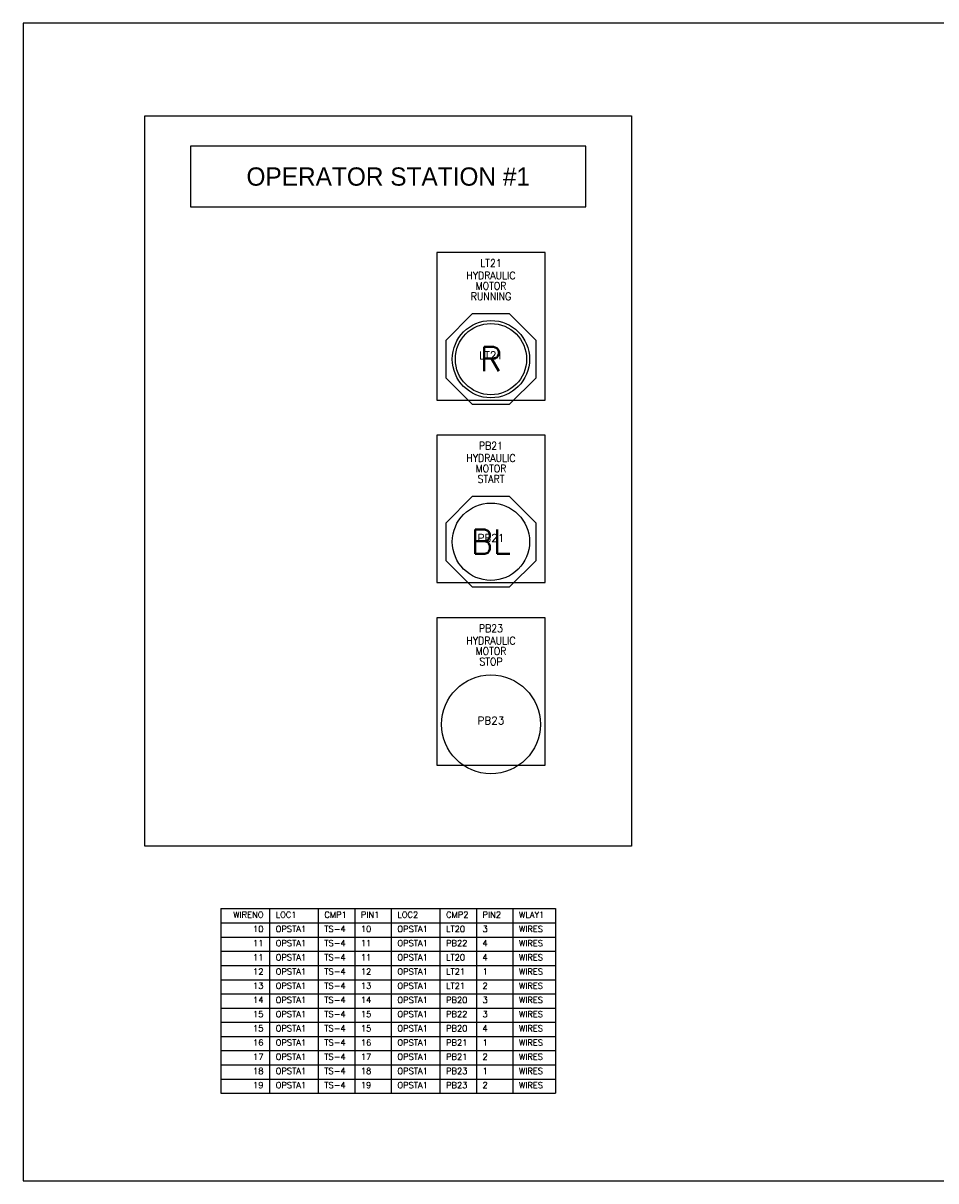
# Model space of a CAD drawing. Header units: inches. Extents: x 0 to 30, y 0 to 19.
# Tile 1 of 2: x 0 to 15, y 0 to 19. Entities that reach past the tile are written whole.
import ezdxf
from ezdxf.enums import TextEntityAlignment as Align

# ---------------------------------------------------------------- set-up
doc = ezdxf.new("R2010")
doc.units = ezdxf.units.IN
doc.header["$MEASUREMENT"] = 0
for name, color, linetype in [('MISC', 30, 'Continuous'), ('PMISC', 30, 'Continuous'), ('PNPD', 7, 'Continuous'), ('PNPG', 70, 'Continuous'), ('PNPT', 7, 'Continuous'), ('PSYMS', 7, 'Continuous'), ('PTAG', 30, 'Continuous')]:
    doc.layers.add(name, color=color, linetype=linetype)
doc.layers.add('Viewports', color=3, linetype='Continuous', plot=False)
doc.styles.add('LEGACY', font='romans.shx')
doc.styles.add('WD', font='romans.shx')

# ---------------------------------------------------------------- blocks, each defined once
blk = doc.blocks.new('ABLT3R')
for p, q in [((-0.307, 0.742), (-0.742, 0.307)), ((0.307, 0.742), (-0.307, 0.742)), ((0.742, 0.307), (0.307, 0.742)), ((-0.742, 0.307), (-0.742, -0.307)), ((0.742, -0.307), (0.742, 0.307)), ((-0.742, -0.307), (-0.307, -0.742)), ((0.307, -0.742), (0.742, -0.307)), ((-0.307, -0.742), (0.307, -0.742))]:
    blk.add_line(p, q)
for radius in [0.635, 0.585]:
    blk.add_circle((0, 0), radius)
at = {"style": 'LEGACY'}
blk.add_text('R', height=0.4, dxfattribs=at).set_placement((0, 0), align=Align.MIDDLE)
blk = doc.blocks.new('ABPB3M')
blk.add_circle((0, 0), 0.812)
blk = doc.blocks.new('NPAB8TJ')
for p, q in [((0.891, 1.75), (-0.891, 1.75)), ((-0.891, 1.75), (-0.891, -0.672)), ((0.891, -0.672), (0.891, 1.75)), ((-0.891, -0.672), (0.891, -0.672))]:
    blk.add_line(p, q)
at = {"style": 'WD'}
for tag, height, width, flags, p in [('P_TAG1', 0.125, 0.9, 8, (0, 1.515)), ('DESC1', 0.125, 0.9, 8, (0, 1.312)), ('DESC2', 0.125, 0.9, 8, (0.001, 1.141)), ('DESC3', 0.125, 0.9, 8, (0.001, 0.969)), ('ASSYCODE', 0.01, 0.9, 9, (0.328, 1.094)), ('MFG', 0.01, 0.9, 9, (0.328, 1.125)), ('CAT', 0.01, 0.9, 9, (0.328, 1.109)), ('POS2', 0.1, 0.7, 8, (0.001, 0.828))]:
    blk.add_attdef(tag, text='', height=height, dxfattribs=dict(at, width=width, flags=flags)).set_placement(p, align=Align.CENTER)
at = {"style": 'WD', "width": 0.7, "flags": 8}
blk.add_attdef('POS1', text='', height=0.1, dxfattribs=at).set_placement((-0.311, 0.703), align=Align.RIGHT)
blk.add_attdef('POS3', (0.314, 0.703), '', height=0.1, dxfattribs=at)
blk = doc.blocks.new('ABPB3B')
for p, q in [((-0.307, 0.742), (-0.742, 0.307)), ((0.307, 0.742), (-0.307, 0.742)), ((0.742, 0.307), (0.307, 0.742)), ((-0.742, 0.307), (-0.742, -0.307)), ((0.742, -0.307), (0.742, 0.307)), ((-0.742, -0.307), (-0.307, -0.742)), ((0.307, -0.742), (0.742, -0.307)), ((-0.307, -0.742), (0.307, -0.742))]:
    blk.add_line(p, q)
blk.add_circle((0, 0), 0.635)
at = {"style": 'WD'}
blk.add_attdef('COLOR', text='', height=0.4, dxfattribs=at).set_placement((0, 0), align=Align.MIDDLE)
blk = doc.blocks.new('*T10')
at = {"layer": 'MISC', "color": 0, "linetype": 'ByBlock', "lineweight": -2, "transparency": 16777216}
for p, q in [((0, 0), (5.5, 0)), ((0, 0), (0, -3.033)), ((0.8, 0), (0.8, -3.033)), ((1.6, 0), (1.6, -3.033)), ((2.2, 0), (2.2, -3.033)), ((2.8, 0), (2.8, -3.033)), ((3.6, 0), (3.6, -3.033)), ((4.2, 0), (4.2, -3.033)), ((4.8, 0), (4.8, -3.033)), ((5.5, 0), (5.5, -3.033)), ((0, -0.233), (5.5, -0.233)), ((0, -0.467), (5.5, -0.467)), ((0, -0.7), (5.5, -0.7)), ((0, -0.933), (5.5, -0.933)), ((0, -1.167), (5.5, -1.167)), ((0, -1.4), (5.5, -1.4)), ((0, -1.633), (5.5, -1.633)), ((0, -1.867), (5.5, -1.867)), ((0, -2.1), (5.5, -2.1)), ((0, -2.333), (5.5, -2.333)), ((0, -2.567), (5.5, -2.567)), ((0, -2.8), (5.5, -2.8)), ((0, -3.033), (5.5, -3.033))]:
    blk.add_line(p, q, dxfattribs=at)
at = {"layer": 'MISC', "color": 1, "transparency": 16777216, "char_height": 0.1, "style": 'WD'}
for s, insert, width, attachment_point in [('WIRENO', (0.7, -0.05), 0.6, 3), ('LOC1', (0.9, -0.05), 0.6, 1), ('CMP1', (1.7, -0.05), 0.4, 1), ('PIN1', (2.3, -0.05), 0.4, 1), ('LOC2', (2.9, -0.05), 0.6, 1), ('CMP2', (3.7, -0.05), 0.4, 1), ('PIN2', (4.3, -0.05), 0.4, 1), ('WLAY1', (4.9, -0.05), 0.5, 1)]:
    blk.add_mtext(s, dxfattribs=dict(at, insert=insert, width=width, attachment_point=attachment_point))
at = {"layer": 'MISC', "transparency": 16777216, "char_height": 0.1, "style": 'WD'}
for s, insert, width, attachment_point in [('10', (0.7, -0.283), 0.6, 3), ('OPSTA1', (0.9, -0.283), 0.6, 1), ('TS-4', (1.7, -0.283), 0.4, 1), ('10', (2.3, -0.283), 0.4, 1), ('OPSTA1', (2.9, -0.283), 0.6, 1), ('LT20', (3.7, -0.283), 0.4, 1), ('3', (4.3, -0.283), 0.4, 1), ('WIRES', (4.9, -0.283), 0.5, 1), ('11', (0.7, -0.517), 0.6, 3), ('OPSTA1', (0.9, -0.517), 0.6, 1), ('TS-4', (1.7, -0.517), 0.4, 1), ('11', (2.3, -0.517), 0.4, 1), ('OPSTA1', (2.9, -0.517), 0.6, 1), ('PB22', (3.7, -0.517), 0.4, 1), ('4', (4.3, -0.517), 0.4, 1), ('WIRES', (4.9, -0.517), 0.5, 1), ('11', (0.7, -0.75), 0.6, 3), ('OPSTA1', (0.9, -0.75), 0.6, 1), ('TS-4', (1.7, -0.75), 0.4, 1), ('11', (2.3, -0.75), 0.4, 1), ('OPSTA1', (2.9, -0.75), 0.6, 1), ('LT20', (3.7, -0.75), 0.4, 1), ('4', (4.3, -0.75), 0.4, 1), ('WIRES', (4.9, -0.75), 0.5, 1), ('12', (0.7, -0.983), 0.6, 3), ('OPSTA1', (0.9, -0.983), 0.6, 1), ('TS-4', (1.7, -0.983), 0.4, 1), ('12', (2.3, -0.983), 0.4, 1), ('OPSTA1', (2.9, -0.983), 0.6, 1), ('LT21', (3.7, -0.983), 0.4, 1), ('1', (4.3, -0.983), 0.4, 1), ('WIRES', (4.9, -0.983), 0.5, 1), ('13', (0.7, -1.217), 0.6, 3), ('OPSTA1', (0.9, -1.217), 0.6, 1), ('TS-4', (1.7, -1.217), 0.4, 1), ('13', (2.3, -1.217), 0.4, 1), ('OPSTA1', (2.9, -1.217), 0.6, 1), ('LT21', (3.7, -1.217), 0.4, 1), ('2', (4.3, -1.217), 0.4, 1), ('WIRES', (4.9, -1.217), 0.5, 1), ('14', (0.7, -1.45), 0.6, 3), ('OPSTA1', (0.9, -1.45), 0.6, 1), ('TS-4', (1.7, -1.45), 0.4, 1), ('14', (2.3, -1.45), 0.4, 1), ('OPSTA1', (2.9, -1.45), 0.6, 1), ('PB20', (3.7, -1.45), 0.4, 1), ('3', (4.3, -1.45), 0.4, 1), ('WIRES', (4.9, -1.45), 0.5, 1), ('15', (0.7, -1.683), 0.6, 3), ('OPSTA1', (0.9, -1.683), 0.6, 1), ('TS-4', (1.7, -1.683), 0.4, 1), ('15', (2.3, -1.683), 0.4, 1), ('OPSTA1', (2.9, -1.683), 0.6, 1), ('PB22', (3.7, -1.683), 0.4, 1), ('3', (4.3, -1.683), 0.4, 1), ('WIRES', (4.9, -1.683), 0.5, 1), ('15', (0.7, -1.917), 0.6, 3), ('OPSTA1', (0.9, -1.917), 0.6, 1), ('TS-4', (1.7, -1.917), 0.4, 1), ('15', (2.3, -1.917), 0.4, 1), ('OPSTA1', (2.9, -1.917), 0.6, 1), ('PB20', (3.7, -1.917), 0.4, 1), ('4', (4.3, -1.917), 0.4, 1), ('WIRES', (4.9, -1.917), 0.5, 1), ('16', (0.7, -2.15), 0.6, 3), ('OPSTA1', (0.9, -2.15), 0.6, 1), ('TS-4', (1.7, -2.15), 0.4, 1), ('16', (2.3, -2.15), 0.4, 1), ('OPSTA1', (2.9, -2.15), 0.6, 1), ('PB21', (3.7, -2.15), 0.4, 1), ('1', (4.3, -2.15), 0.4, 1), ('WIRES', (4.9, -2.15), 0.5, 1), ('17', (0.7, -2.383), 0.6, 3), ('OPSTA1', (0.9, -2.383), 0.6, 1), ('TS-4', (1.7, -2.383), 0.4, 1), ('17', (2.3, -2.383), 0.4, 1), ('OPSTA1', (2.9, -2.383), 0.6, 1), ('PB21', (3.7, -2.383), 0.4, 1), ('2', (4.3, -2.383), 0.4, 1), ('WIRES', (4.9, -2.383), 0.5, 1), ('18', (0.7, -2.617), 0.6, 3), ('OPSTA1', (0.9, -2.617), 0.6, 1), ('TS-4', (1.7, -2.617), 0.4, 1), ('18', (2.3, -2.617), 0.4, 1), ('OPSTA1', (2.9, -2.617), 0.6, 1), ('PB23', (3.7, -2.617), 0.4, 1), ('1', (4.3, -2.617), 0.4, 1), ('WIRES', (4.9, -2.617), 0.5, 1), ('19', (0.7, -2.85), 0.6, 3), ('OPSTA1', (0.9, -2.85), 0.6, 1), ('TS-4', (1.7, -2.85), 0.4, 1), ('19', (2.3, -2.85), 0.4, 1), ('OPSTA1', (2.9, -2.85), 0.6, 1), ('PB23', (3.7, -2.85), 0.4, 1), ('2', (4.3, -2.85), 0.4, 1), ('WIRES', (4.9, -2.85), 0.5, 1)]:
    blk.add_mtext(s, dxfattribs=dict(at, insert=insert, width=width, attachment_point=attachment_point))

msp = doc.modelspace()

# ---------------------------------------------------------------- linework, layer by layer
at = {"layer": 'PSYMS'}
for p, q in [((2, 17.5), (10, 17.5)), ((2, 5.5), (2, 17.5)), ((10, 17.5), (10, 5.5)), ((2.75, 17), (2.75, 16)), ((9.25, 17), (2.75, 17)), ((9.25, 16), (9.25, 17)), ((2.75, 16), (9.25, 16)), ((10, 5.5), (2, 5.5))]:
    msp.add_line(p, q, dxfattribs=at)
at = {"layer": 'Viewports'}
msp.add_lwpolyline([(0, 0), (30, 0), (30, 19.02), (0, 19.02)], close=True, dxfattribs=at)

# ---------------------------------------------------------------- block references
msp.add_blockref('*T10', (3.25, 4.472))
at = {"layer": 'PNPG'}
ref = msp.add_blockref('NPAB8TJ', (7.688, 13.5), dxfattribs=at)
ref.add_attrib('P_TAG1', 'LT21', dxfattribs={"layer": 'PNPT', "height": 0.125, "style": 'WD', "width": 0.9, "flags": 8}).set_placement((7.688, 15.015), align=Align.CENTER)
ref.add_attrib('DESC1', 'HYDRAULIC', dxfattribs={"layer": 'PNPD', "height": 0.125, "style": 'WD', "width": 0.9, "flags": 8}).set_placement((7.688, 14.812), align=Align.CENTER)
ref.add_attrib('DESC2', 'MOTOR', dxfattribs={"layer": 'PNPD', "height": 0.125, "style": 'WD', "width": 0.9, "flags": 8}).set_placement((7.689, 14.641), align=Align.CENTER)
ref.add_attrib('DESC3', 'RUNNING', dxfattribs={"layer": 'PNPD', "height": 0.125, "style": 'WD', "width": 0.9, "flags": 8}).set_placement((7.689, 14.469), align=Align.CENTER)
ref = msp.add_blockref('NPAB8TJ', (7.688, 10.5), dxfattribs=at)
ref.add_attrib('P_TAG1', 'PB21', dxfattribs={"layer": 'PNPT', "height": 0.125, "style": 'WD', "width": 0.9, "flags": 8}).set_placement((7.688, 12.015), align=Align.CENTER)
ref.add_attrib('DESC1', 'HYDRAULIC', dxfattribs={"layer": 'PNPD', "height": 0.125, "style": 'WD', "width": 0.9, "flags": 8}).set_placement((7.688, 11.812), align=Align.CENTER)
ref.add_attrib('DESC2', 'MOTOR', dxfattribs={"layer": 'PNPD', "height": 0.125, "style": 'WD', "width": 0.9, "flags": 8}).set_placement((7.689, 11.641), align=Align.CENTER)
ref.add_attrib('DESC3', 'START', dxfattribs={"layer": 'PNPD', "height": 0.125, "style": 'WD', "width": 0.9, "flags": 8}).set_placement((7.689, 11.469), align=Align.CENTER)
ref = msp.add_blockref('NPAB8TJ', (7.688, 7.5), dxfattribs=at)
ref.add_attrib('P_TAG1', 'PB23', dxfattribs={"layer": 'PNPT', "height": 0.125, "style": 'WD', "width": 0.9, "flags": 8}).set_placement((7.688, 9.015), align=Align.CENTER)
ref.add_attrib('DESC1', 'HYDRAULIC', dxfattribs={"layer": 'PNPD', "height": 0.125, "style": 'WD', "width": 0.9, "flags": 8}).set_placement((7.688, 8.812), align=Align.CENTER)
ref.add_attrib('DESC2', 'MOTOR', dxfattribs={"layer": 'PNPD', "height": 0.125, "style": 'WD', "width": 0.9, "flags": 8}).set_placement((7.689, 8.641), align=Align.CENTER)
ref.add_attrib('DESC3', 'STOP', dxfattribs={"layer": 'PNPD', "height": 0.125, "style": 'WD', "width": 0.9, "flags": 8}).set_placement((7.689, 8.469), align=Align.CENTER)
at = {"layer": 'PSYMS'}
ref = msp.add_blockref('ABLT3R', (7.688, 13.5), dxfattribs=at)
ref.add_attrib('P_TAG1', 'LT21', dxfattribs={"layer": 'PTAG', "height": 0.125, "style": 'WD'}).set_placement((7.688, 13.5), align=Align.CENTER)
ref = msp.add_blockref('ABPB3B', (7.688, 10.5), dxfattribs=at)
ref.add_attrib('COLOR', 'BL', dxfattribs={"layer": 'PMISC', "height": 0.4, "style": 'WD'}).set_placement((7.688, 10.5), align=Align.MIDDLE)
ref.add_attrib('P_TAG1', 'PB21', dxfattribs={"layer": 'PTAG', "height": 0.125, "style": 'WD'}).set_placement((7.688, 10.5), align=Align.CENTER)
ref = msp.add_blockref('ABPB3M', (7.688, 7.5), dxfattribs=at)
ref.add_attrib('P_TAG1', 'PB23', dxfattribs={"layer": 'PTAG', "height": 0.125, "style": 'WD'}).set_placement((7.688, 7.5), align=Align.CENTER)

# ---------------------------------------------------------------- texts
msp.add_text('OPERATOR STATION #1', height=0.3, dxfattribs=at).set_placement((6, 16.5), align=Align.MIDDLE_CENTER)

doc.saveas('drawing.dxf')
